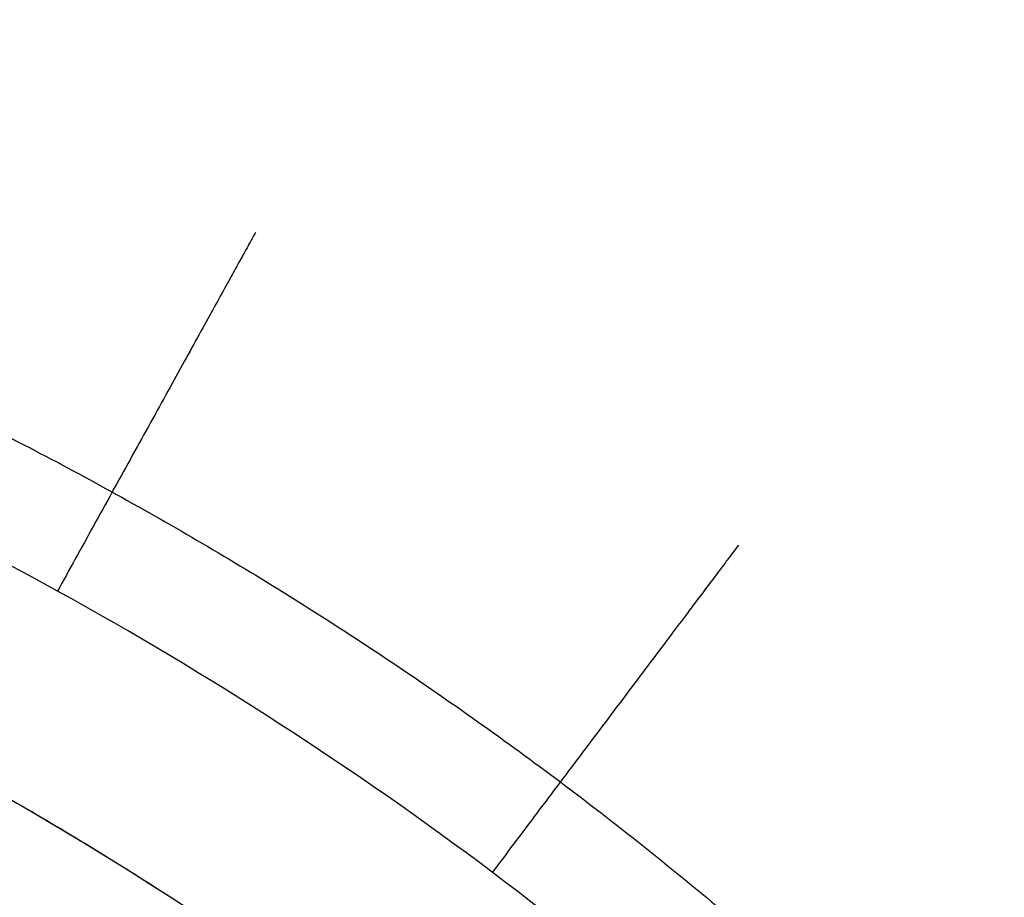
# Model space of a CAD drawing. Header units: millimetres. Extents: x 2306 to 2536, y -67 to 164.
# Tile 225 of 256: x 2429.36 to 2434.17, y 62.79 to 67.08. Entities that reach past the tile are written whole.
import ezdxf

# ---------------------------------------------------------------- set-up
doc = ezdxf.new("R2010")
doc.units = ezdxf.units.MM
doc.header["$MEASUREMENT"] = 0
doc.layers.add('12-17$4', color=18, linetype='Continuous', true_color=0x000000)

msp = doc.modelspace()

# ---------------------------------------------------------------- linework, layer by layer
at = {"layer": '12-17$4'}
for points, weights, degree, knots in [([(2402.2963, 48.5251, 139.0361), (2402.2963, 49.6457, 139.0361), (2402.5035, 51.955, 139.0361), (2403.4945, 55.4229, 139.0361), (2405.2188, 58.7599, 139.0361), (2407.6362, 61.738, 139.0361), (2410.6142, 64.1553, 139.0361), (2413.9513, 65.8797, 139.0361), (2417.4192, 66.8707, 139.0361), (2419.7284, 67.0778, 139.0361), (2420.849, 67.0778, 139.0361), (2421.9696, 67.0778, 139.0361), (2424.2789, 66.8707, 139.0361), (2427.7468, 65.8797, 139.0361), (2431.0838, 64.1553, 139.0361), (2434.0619, 61.738, 139.0361), (2436.4792, 58.7599, 139.0361), (2438.2036, 55.4229, 139.0361), (2439.1946, 51.955, 139.0361), (2439.4017, 49.6457, 139.0361), (2439.4017, 48.5251, 139.0361)], [1, 0.975592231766, 0.932878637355, 0.887114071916, 0.859655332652, 0.850502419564, 0.859655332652, 0.887114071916, 0.932878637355, 0.975592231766, 1, 0.975592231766, 0.932878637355, 0.887114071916, 0.859655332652, 0.850502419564, 0.859655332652, 0.887114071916, 0.932878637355, 0.975592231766, 1], 3, [0, 0, 0, 0, 6.821609, 13.643218, 20.464827, 27.286435, 34.108044, 40.929653, 47.751262, 54.572871, 54.572871, 54.572871, 61.39448, 68.216089, 75.037698, 81.859306, 88.680915, 95.502524, 102.324133, 109.145742, 109.145742, 109.145742, 109.145742]), ([(2403.849, 48.5251, 140.2432), (2403.849, 65.5251, 140.2432), (2420.849, 65.5251, 140.2432), (2437.849, 65.5251, 140.2432), (2437.849, 48.5251, 140.2432)], [1, 0.707106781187, 1, 0.707106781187, 1], 2, [0, 0, 0, 54.572871, 54.572871, 109.145742, 109.145742, 109.145742]), ([(2403.849, 48.5251, 139.0432), (2403.849, 49.5519, 139.0432), (2404.0388, 51.6679, 139.0432), (2404.9469, 54.8456, 139.0432), (2406.5269, 57.9034, 139.0432), (2408.742, 60.6322, 139.0432), (2411.4708, 62.8472, 139.0432), (2414.5285, 64.4272, 139.0432), (2417.7062, 65.3353, 139.0432), (2419.8222, 65.5251, 139.0432), (2420.849, 65.5251, 139.0432), (2421.8758, 65.5251, 139.0432), (2423.9918, 65.3353, 139.0432), (2427.1695, 64.4272, 139.0432), (2430.2273, 62.8472, 139.0432), (2432.9561, 60.6322, 139.0432), (2435.1711, 57.9034, 139.0432), (2436.7511, 54.8456, 139.0432), (2437.6592, 51.6679, 139.0432), (2437.849, 49.5519, 139.0432), (2437.849, 48.5251, 139.0432)], [1, 0.975592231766, 0.932878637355, 0.887114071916, 0.859655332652, 0.850502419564, 0.859655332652, 0.887114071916, 0.932878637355, 0.975592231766, 1, 0.975592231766, 0.932878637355, 0.887114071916, 0.859655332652, 0.850502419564, 0.859655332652, 0.887114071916, 0.932878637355, 0.975592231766, 1], 3, [0, 0, 0, 0, 6.821609, 13.643218, 20.464827, 27.286435, 34.108044, 40.929653, 47.751262, 54.572871, 54.572871, 54.572871, 61.39448, 68.216089, 75.037698, 81.859306, 88.680915, 95.502524, 102.324133, 109.145742, 109.145742, 109.145742, 109.145742])]:
    msp.add_rational_spline(points, weights, degree=degree, knots=knots, dxfattribs=at)
for points in [[(2438.849, 48.5251, 170.2432), (2438.8494, 47.0157, 170.2432), (2438.5622, 44.7489, 170.2432), (2437.6238, 41.8671, 170.2432), (2436.615, 39.7293, 170.2432), (2435.283, 37.6713, 170.2432), (2433.619, 35.7552, 170.2432), (2431.7028, 34.0912, 170.2432), (2429.6448, 32.7591, 170.2432), (2427.5071, 31.7503, 170.2432), (2424.6252, 30.8119, 170.2432), (2422.3584, 30.5247, 170.2432), (2420.849, 30.5251, 170.2432), (2419.3396, 30.5248, 170.2432), (2417.0728, 30.8119, 170.2432), (2414.191, 31.7503, 170.2432), (2412.0532, 32.7591, 170.2432), (2409.9952, 34.0912, 170.2432), (2408.0791, 35.7552, 170.2432), (2406.4151, 37.6713, 170.2432), (2405.0831, 39.7293, 170.2432), (2404.0742, 41.8671, 170.2432), (2403.1358, 44.7489, 170.2432), (2402.8486, 47.0157, 170.2432), (2402.849, 48.5251, 170.2432), (2402.8487, 50.0345, 170.2432), (2403.1358, 52.3013, 170.2432), (2404.0742, 55.1832, 170.2432), (2405.083, 57.3209, 170.2432), (2406.4151, 59.3789, 170.2432), (2408.0791, 61.2951, 170.2432), (2409.9952, 62.9591, 170.2432), (2412.0532, 64.2911, 170.2432), (2414.191, 65.3, 170.2432), (2417.0728, 66.2383, 170.2432), (2419.3396, 66.5255, 170.2432), (2420.849, 66.5251, 170.2432), (2422.3584, 66.5255, 170.2432), (2424.6252, 66.2383, 170.2432), (2427.5071, 65.2999, 170.2432), (2429.6448, 64.2911, 170.2432), (2431.7028, 62.9591, 170.2432), (2433.619, 61.2951, 170.2432), (2435.283, 59.3789, 170.2432), (2436.615, 57.3209, 170.2432), (2437.6239, 55.1832, 170.2432), (2438.5622, 52.3013, 170.2432), (2438.8494, 50.0345, 170.2432), (2438.849, 48.5251, 170.2432)], [(2438.849, 48.5251, 140.2432), (2438.8494, 47.0157, 140.2432), (2438.5622, 44.7489, 140.2432), (2437.6238, 41.8671, 140.2432), (2436.615, 39.7293, 140.2432), (2435.283, 37.6713, 140.2432), (2433.619, 35.7552, 140.2432), (2431.7028, 34.0912, 140.2432), (2429.6448, 32.7591, 140.2432), (2427.5071, 31.7503, 140.2432), (2424.6252, 30.8119, 140.2432), (2422.3584, 30.5247, 140.2432), (2420.849, 30.5251, 140.2432), (2419.3396, 30.5248, 140.2432), (2417.0728, 30.8119, 140.2432), (2414.191, 31.7503, 140.2432), (2412.0532, 32.7591, 140.2432), (2409.9952, 34.0912, 140.2432), (2408.0791, 35.7552, 140.2432), (2406.4151, 37.6713, 140.2432), (2405.0831, 39.7293, 140.2432), (2404.0742, 41.8671, 140.2432), (2403.1358, 44.7489, 140.2432), (2402.8486, 47.0157, 140.2432), (2402.849, 48.5251, 140.2432), (2402.8487, 50.0345, 140.2432), (2403.1358, 52.3013, 140.2432), (2404.0742, 55.1832, 140.2432), (2405.083, 57.3209, 140.2432), (2406.4151, 59.3789, 140.2432), (2408.0791, 61.2951, 140.2432), (2409.9952, 62.9591, 140.2432), (2412.0532, 64.2911, 140.2432), (2414.191, 65.3, 140.2432), (2417.0728, 66.2383, 140.2432), (2419.3396, 66.5255, 140.2432), (2420.849, 66.5251, 140.2432), (2422.3584, 66.5255, 140.2432), (2424.6252, 66.2383, 140.2432), (2427.5071, 65.2999, 140.2432), (2429.6448, 64.2911, 140.2432), (2431.7028, 62.9591, 140.2432), (2433.619, 61.2951, 140.2432), (2435.283, 59.3789, 140.2432), (2436.615, 57.3209, 140.2432), (2437.6239, 55.1832, 140.2432), (2438.5622, 52.3013, 140.2432), (2438.8494, 50.0345, 140.2432), (2438.849, 48.5251, 140.2432)]]:
    msp.add_open_spline(points, degree=3, knots=[0, 0, 0, 0, 4.528042, 6.80104, 9.074038, 11.605595, 14.137152, 16.668708, 19.200265, 21.473263, 23.746262, 28.274303, 28.274303, 28.274303, 32.802345, 35.075343, 37.348341, 39.879898, 42.411455, 44.943012, 47.474568, 49.747567, 52.020565, 56.548606, 56.548606, 56.548606, 61.076648, 63.349646, 65.622645, 68.154201, 70.685758, 73.217315, 75.748872, 78.02187, 80.294868, 84.82291, 84.82291, 84.82291, 89.350951, 91.62395, 93.896948, 96.428505, 98.960061, 101.491618, 104.023175, 106.296173, 108.569171, 113.097213, 113.097213, 113.097213, 113.097213], dxfattribs=at)
at = {"layer": '12-17$4', "extrusion": (0.875603, -0.483032, -8.90076e-12)}
msp.add_rational_spline([(2430.5097, 66.0372, 168.2432), (2430.5097, 66.0372, 170.2432), (2429.5436, 64.286, 170.2432)], [1, 0.707106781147, 1], degree=2, dxfattribs=at)
at = {"layer": '12-17$4', "extrusion": (0.875603, -0.483032, 9.32297e-12)}
msp.add_rational_spline([(2430.5097, 66.0372, 142.2432), (2430.5097, 66.0372, 140.2432), (2429.5436, 64.286, 140.2432)], [1, 0.707106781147, 1], degree=2, dxfattribs=at)
at = {"layer": '12-17$4', "extrusion": (-0.799246, 0.601004, 1.07651e-11)}
msp.add_rational_spline([(2432.8691, 64.5101, 168.2432), (2432.8691, 64.5101, 170.2432), (2431.6671, 62.9116, 170.2432)], [1, 0.707106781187, 1], degree=2, dxfattribs=at)
at = {"layer": '12-17$4', "extrusion": (0.799246, -0.601004, 1.04401e-11)}
msp.add_rational_spline([(2432.8691, 64.5101, 142.2432), (2432.8691, 64.5101, 140.2432), (2431.6671, 62.9116, 140.2432)], [1, 0.707106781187, 1], degree=2, dxfattribs=at)

doc.saveas('drawing.dxf')
